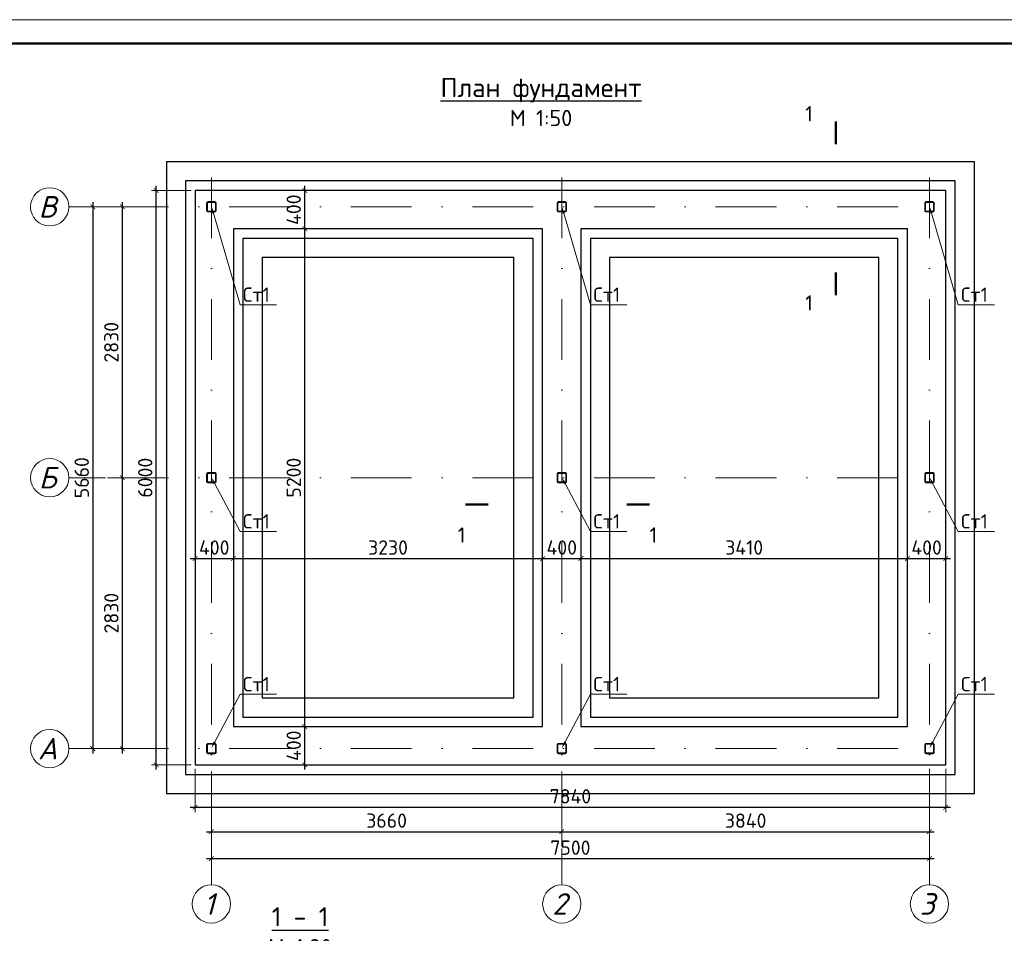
# Model space of a CAD drawing. Header units: millimetres. Extents: x 2842173 to 10151342, y -218675 to 375325.
# Tile 32 of 107: x 2930713 to 2951280, y -165 to 18925. Entities that reach past the tile are written whole.
import ezdxf
from ezdxf import colors
from ezdxf.entities.mleader import LeaderData, LeaderLine
from ezdxf.enums import TextEntityAlignment as Align
from ezdxf.math import Vec2, Vec3

# ---------------------------------------------------------------- set-up
doc = ezdxf.new("R2010")
doc.units = ezdxf.units.MM
doc.linetypes.add('DASHDOTX2', pattern=[50.8, 25.4, -12.7, 0, -12.7])
doc.layers.get('Defpoints').update_dxf_attribs({"color": 255})
doc.layers.add('.', color=7, linetype='Continuous', lineweight=15)
doc.styles.add('ISOCPEUR', font='isocpeur.ttf')
doc.styles.add('ГОСТ300', font='isocpeur.ttf')
doc.styles.add('Оси', font='isocpeui.ttf')
doc.dimstyles.new('ГОСТ 50', dxfattribs={"dimtxt": 300, "dimasz": 100, "dimexe": 100, "dimexo": 80, "dimgap": 80, "dimtad": 1, "dimdec": 0, "dimlfac": 0.5, "dimtxsty": 'ГОСТ300', "dimblk": 'ARCHTICK', "dimcen": 50, "dimdle": 100, "dimadec": 0, "dimazin": 0, "dimtfac": 1, "dimtdec": 0, "dimtmove": 0, "dimatfit": 3, "dimldrblk": 'ARCHTICK', "dimfxl": 1, "dimlwe": 9, "dimarcsym": 0})

# ---------------------------------------------------------------- blocks, each defined once
blk = doc.blocks.new('*U20')
at = {"lineweight": 9}
for p, q in [((-20, 292), (400, 292)), ((400, -5), (-20, -5))]:
    blk.add_line(p, q, dxfattribs=at)
at = {"lineweight": 50}
blk.add_line((0, 287), (395, 287), dxfattribs=at)
blk = doc.blocks.new('100x100st')
at = {"layer": '.'}
h = blk.add_hatch(dxfattribs=at)
h.set_pattern_fill('ANSI38', color=256)
h.set_pattern_definition([(45, (2935867.633, 213515.1553), (-2.245064, 2.245064), []), (135, (2935867.633, 213515.1553), (-6.73519, 2.245064), [7.9375, -4.7625])])
h.paths.add_polyline_path([(2935954, 213615), (2935881, 213615, 0.414214), (2935868, 213602), (2935868, 213529, 0.414214), (2935881, 213515), (2935954, 213515, 0.414214), (2935968, 213529), (2935968, 213602, 0.414214)])
h.paths.add_polyline_path([(2935954, 213610, -0.414214), (2935963, 213602), (2935963, 213529, -0.414214), (2935954, 213520), (2935881, 213520, -0.414214), (2935873, 213529), (2935873, 213602, -0.414214), (2935881, 213610)], flags=16)
at = {"color": 0, "linetype": 'ByBlock', "lineweight": 30}
blk.add_lwpolyline([(2935881, 213515), (2935954, 213515, 0.414214), (2935968, 213529), (2935968, 213602, 0.414214), (2935954, 213615), (2935881, 213615, 0.414214), (2935868, 213602), (2935868, 213529, 0.414214), (2935881, 213515, 0.414214)], format="xyb", dxfattribs=at)
blk.add_lwpolyline([(2935881, 213520), (2935954, 213520, 0.414214), (2935963, 213529), (2935963, 213602, 0.414214), (2935954, 213610), (2935881, 213610, 0.414214), (2935873, 213602), (2935873, 213529, 0.414214)], format="xyb", close=True, dxfattribs=at)
blk = doc.blocks.new('*U152')
at = {"color": 0, "linetype": 'DASHDOTX2', "lineweight": -2, "ltscale": 50}
blk.add_line((0, 1209), (0, 17894), dxfattribs=at)
at = {"color": 0, "linetype": 'DASHDOTX2', "lineweight": -2, "ltscale": 30}
blk.add_lwpolyline([(0, 400), (0, 1209)], dxfattribs=at)
at = {"color": 0, "linetype": 'Continuous', "lineweight": -2}
blk.add_circle((0, 0), 400, dxfattribs=at)
at = {"style": 'Оси'}
blk.add_attdef('OS1', text='', height=450, rotation=90, dxfattribs=at).set_placement((0, -44), align=Align.MIDDLE_CENTER)
blk = doc.blocks.new('*U153')
at = {"color": 0, "linetype": 'DASHDOTX2', "lineweight": -2, "ltscale": 50}
blk.add_line((0, 1209), (0, 16343), dxfattribs=at)
at = {"color": 0, "linetype": 'DASHDOTX2', "lineweight": -2, "ltscale": 30}
blk.add_lwpolyline([(0, 400), (0, 1209)], dxfattribs=at)
at = {"color": 0, "linetype": 'Continuous', "lineweight": -2}
blk.add_circle((0, 0), 400, dxfattribs=at)
at = {"style": 'Оси'}
blk.add_attdef('OS1', text='', height=450, dxfattribs=at).set_placement((-44, 0), align=Align.MIDDLE_CENTER)
blk = doc.blocks.new('*U154')
at = {"color": 0, "linetype": 'DASHDOTX2', "lineweight": -2, "ltscale": 50}
blk.add_line((0, 1209), (0, 16299), dxfattribs=at)
at = {"color": 0, "linetype": 'DASHDOTX2', "lineweight": -2, "ltscale": 30}
blk.add_lwpolyline([(0, 400), (0, 1209)], dxfattribs=at)
at = {"color": 0, "linetype": 'Continuous', "lineweight": -2}
blk.add_circle((0, 0), 400, dxfattribs=at)
at = {"style": 'Оси'}
blk.add_attdef('OS1', text='', height=450, dxfattribs=at).set_placement((-44, 0), align=Align.MIDDLE_CENTER)
blk = doc.blocks.new('*U151')
at = {"color": 0, "linetype": 'DASHDOTX2', "lineweight": -2, "ltscale": 50}
blk.add_line((0, 1209), (0, 16286), dxfattribs=at)
at = {"color": 0, "linetype": 'DASHDOTX2', "lineweight": -2, "ltscale": 30}
blk.add_lwpolyline([(0, 400), (0, 1209)], dxfattribs=at)
at = {"color": 0, "linetype": 'Continuous', "lineweight": -2}
blk.add_circle((0, 0), 400, dxfattribs=at)
at = {"style": 'Оси'}
blk.add_attdef('OS1', text='', height=450, dxfattribs=at).set_placement((-44, 0), align=Align.MIDDLE_CENTER)
blk = doc.blocks.new('_ArchTick')
at = {"color": 0, "linetype": 'ByBlock', "const_width": 0.15}
blk.add_lwpolyline([(-0.5, -0.5), (0.5, 0.5)], dxfattribs=at)
blk = doc.blocks.new('*D210')
at = {"color": 0, "lineweight": 9, "transparency": 16777216}
for p, q in [((2933062, 9355), (2932757, 9355)), ((2933062, 3695), (2932757, 3695))]:
    blk.add_line(p, q, dxfattribs=at)
at = {"color": 0, "lineweight": -2, "transparency": 16777216}
blk.add_line((2932857, 3595), (2932857, 9455), dxfattribs=at)
at = {"layer": 'Defpoints', "color": 0, "transparency": 16777216}
for p in [(2932857, 9355), (2933142, 9355), (2933142, 3695)]:
    blk.add_point(p, dxfattribs=at)
at = {"color": 0, "lineweight": -2, "transparency": 16777216, "xscale": 100, "yscale": 100, "zscale": 100}
for p, rotation in [((2932857, 9355), 90), ((2932857, 3695), 270)]:
    blk.add_blockref('_ArchTick', p, dxfattribs=dict(at, rotation=rotation))
at = {"color": 0, "transparency": 16777216, "insert": (2932627, 6525), "char_height": 300, "attachment_point": 5, "rotation": 90, "style": 'ГОСТ300'}
blk.add_mtext('2830', dxfattribs=at)
blk = doc.blocks.new('*D211')
at = {"color": 0, "lineweight": 9, "transparency": 16777216}
for p, q in [((2933062, 15015), (2932757, 15015)), ((2933062, 9355), (2932757, 9355))]:
    blk.add_line(p, q, dxfattribs=at)
at = {"color": 0, "lineweight": -2, "transparency": 16777216}
blk.add_line((2932857, 9255), (2932857, 15115), dxfattribs=at)
at = {"layer": 'Defpoints', "color": 0, "transparency": 16777216}
for p in [(2932857, 15015), (2933142, 15015), (2933142, 9355)]:
    blk.add_point(p, dxfattribs=at)
at = {"color": 0, "lineweight": -2, "transparency": 16777216, "xscale": 100, "yscale": 100, "zscale": 100}
for p, rotation in [((2932857, 15015), 90), ((2932857, 9355), 270)]:
    blk.add_blockref('_ArchTick', p, dxfattribs=dict(at, rotation=rotation))
at = {"color": 0, "transparency": 16777216, "insert": (2932627, 12185), "char_height": 300, "attachment_point": 5, "rotation": 90, "style": 'ГОСТ300'}
blk.add_mtext('2830', dxfattribs=at)
blk = doc.blocks.new('*D212')
at = {"color": 0, "lineweight": 9, "transparency": 16777216}
for p, q in [((2933062, 15015), (2932139, 15015)), ((2933062, 3695), (2932139, 3695))]:
    blk.add_line(p, q, dxfattribs=at)
at = {"color": 0, "lineweight": -2, "transparency": 16777216}
blk.add_line((2932239, 15115), (2932239, 3595), dxfattribs=at)
at = {"layer": 'Defpoints', "color": 0, "transparency": 16777216}
for p in [(2933142, 15015), (2932239, 3695), (2933142, 3695)]:
    blk.add_point(p, dxfattribs=at)
at = {"color": 0, "lineweight": -2, "transparency": 16777216, "xscale": 100, "yscale": 100, "zscale": 100}
for p, rotation in [((2932239, 15015), 90), ((2932239, 3695), 270)]:
    blk.add_blockref('_ArchTick', p, dxfattribs=dict(at, rotation=rotation))
at = {"color": 0, "transparency": 16777216, "insert": (2932009, 9355), "char_height": 300, "attachment_point": 5, "rotation": 90, "style": 'ГОСТ300'}
blk.add_mtext('5660', dxfattribs=at)
blk = doc.blocks.new('*D207')
at = {"color": 0, "lineweight": 9, "transparency": 16777216}
for p, q in [((2934717, 3219), (2934717, 1859)), ((2942037, 3219), (2942037, 1859))]:
    blk.add_line(p, q, dxfattribs=at)
at = {"color": 0, "lineweight": -2, "transparency": 16777216}
blk.add_line((2934617, 1959), (2942137, 1959), dxfattribs=at)
at = {"layer": 'Defpoints', "color": 0, "transparency": 16777216}
for p in [(2934717, 3299), (2942037, 3299), (2942037, 1959)]:
    blk.add_point(p, dxfattribs=at)
at = {"color": 0, "lineweight": -2, "transparency": 16777216, "xscale": 100, "yscale": 100, "zscale": 100, "rotation": 180}
blk.add_blockref('_ArchTick', (2934717, 1959), dxfattribs=at)
at = {"color": 0, "lineweight": -2, "transparency": 16777216, "xscale": 100, "yscale": 100, "zscale": 100}
blk.add_blockref('_ArchTick', (2942037, 1959), dxfattribs=at)
at = {"color": 0, "transparency": 16777216, "insert": (2938377, 2189), "char_height": 300, "attachment_point": 5, "style": 'ГОСТ300'}
blk.add_mtext('3660', dxfattribs=at)
blk = doc.blocks.new('*D208')
at = {"color": 0, "lineweight": 9, "transparency": 16777216}
for p, q in [((2942037, 3219), (2942037, 1859)), ((2949717, 3273), (2949717, 1859))]:
    blk.add_line(p, q, dxfattribs=at)
at = {"color": 0, "lineweight": -2, "transparency": 16777216}
blk.add_line((2941937, 1959), (2949817, 1959), dxfattribs=at)
at = {"layer": 'Defpoints', "color": 0, "transparency": 16777216}
for p in [(2942037, 3299), (2949717, 3353), (2949717, 1959)]:
    blk.add_point(p, dxfattribs=at)
at = {"color": 0, "lineweight": -2, "transparency": 16777216, "xscale": 100, "yscale": 100, "zscale": 100, "rotation": 180}
blk.add_blockref('_ArchTick', (2942037, 1959), dxfattribs=at)
at = {"color": 0, "lineweight": -2, "transparency": 16777216, "xscale": 100, "yscale": 100, "zscale": 100}
blk.add_blockref('_ArchTick', (2949717, 1959), dxfattribs=at)
at = {"color": 0, "transparency": 16777216, "insert": (2945877, 2189), "char_height": 300, "attachment_point": 5, "style": 'ГОСТ300'}
blk.add_mtext('3840', dxfattribs=at)
blk = doc.blocks.new('*D209')
at = {"color": 0, "lineweight": 9, "transparency": 16777216}
for p, q in [((2934717, 2872), (2934717, 1295)), ((2949717, 2872), (2949717, 1295))]:
    blk.add_line(p, q, dxfattribs=at)
at = {"color": 0, "lineweight": -2, "transparency": 16777216}
blk.add_line((2949817, 1395), (2934617, 1395), dxfattribs=at)
at = {"layer": 'Defpoints', "color": 0, "transparency": 16777216}
for p in [(2934717, 2952), (2949717, 2952), (2934717, 1395)]:
    blk.add_point(p, dxfattribs=at)
at = {"color": 0, "lineweight": -2, "transparency": 16777216, "xscale": 100, "yscale": 100, "zscale": 100, "rotation": 180}
blk.add_blockref('_ArchTick', (2934717, 1395), dxfattribs=at)
at = {"color": 0, "lineweight": -2, "transparency": 16777216, "xscale": 100, "yscale": 100, "zscale": 100}
blk.add_blockref('_ArchTick', (2949717, 1395), dxfattribs=at)
at = {"color": 0, "transparency": 16777216, "insert": (2942217, 1625), "char_height": 300, "attachment_point": 5, "style": 'ГОСТ300'}
blk.add_mtext('7500', dxfattribs=at)
blk = doc.blocks.new('*D213')
at = {"color": 0, "lineweight": 9, "transparency": 16777216}
for p, q in [((2934377, 8117), (2934377, 7566)), ((2935177, 8117), (2935177, 7566))]:
    blk.add_line(p, q, dxfattribs=at)
at = {"color": 0, "lineweight": -2, "transparency": 16777216}
blk.add_line((2934277, 7666), (2935277, 7666), dxfattribs=at)
at = {"layer": 'Defpoints', "color": 0, "transparency": 16777216}
for p in [(2934377, 8197), (2935177, 8197), (2935177, 7666)]:
    blk.add_point(p, dxfattribs=at)
at = {"color": 0, "lineweight": -2, "transparency": 16777216, "xscale": 100, "yscale": 100, "zscale": 100, "rotation": 180}
blk.add_blockref('_ArchTick', (2934377, 7666), dxfattribs=at)
at = {"color": 0, "lineweight": -2, "transparency": 16777216, "xscale": 100, "yscale": 100, "zscale": 100}
blk.add_blockref('_ArchTick', (2935177, 7666), dxfattribs=at)
at = {"color": 0, "transparency": 16777216, "insert": (2934777, 7896), "char_height": 300, "attachment_point": 5, "style": 'ГОСТ300'}
blk.add_mtext('400', dxfattribs=at)
blk = doc.blocks.new('*D214')
at = {"color": 0, "lineweight": 9, "transparency": 16777216}
for p, q in [((2941637, 8235), (2941637, 7566)), ((2935177, 8117), (2935177, 7566))]:
    blk.add_line(p, q, dxfattribs=at)
at = {"color": 0, "lineweight": -2, "transparency": 16777216}
blk.add_line((2935077, 7666), (2941737, 7666), dxfattribs=at)
at = {"layer": 'Defpoints', "color": 0, "transparency": 16777216}
for p in [(2941637, 8315), (2935177, 8197), (2941637, 7666)]:
    blk.add_point(p, dxfattribs=at)
at = {"color": 0, "lineweight": -2, "transparency": 16777216, "xscale": 100, "yscale": 100, "zscale": 100, "rotation": 180}
blk.add_blockref('_ArchTick', (2935177, 7666), dxfattribs=at)
at = {"color": 0, "lineweight": -2, "transparency": 16777216, "xscale": 100, "yscale": 100, "zscale": 100}
blk.add_blockref('_ArchTick', (2941637, 7666), dxfattribs=at)
at = {"color": 0, "transparency": 16777216, "insert": (2938407, 7896), "char_height": 300, "attachment_point": 5, "style": 'ГОСТ300'}
blk.add_mtext('3230', dxfattribs=at)
blk = doc.blocks.new('*D215')
at = {"color": 0, "lineweight": 9, "transparency": 16777216}
for p, q in [((2941637, 8235), (2941637, 7566)), ((2942437, 8381), (2942437, 7566))]:
    blk.add_line(p, q, dxfattribs=at)
at = {"color": 0, "lineweight": -2, "transparency": 16777216}
blk.add_line((2941537, 7666), (2942537, 7666), dxfattribs=at)
at = {"layer": 'Defpoints', "color": 0, "transparency": 16777216}
for p in [(2942437, 8461), (2941637, 8315), (2942437, 7666)]:
    blk.add_point(p, dxfattribs=at)
at = {"color": 0, "lineweight": -2, "transparency": 16777216, "xscale": 100, "yscale": 100, "zscale": 100, "rotation": 180}
blk.add_blockref('_ArchTick', (2941637, 7666), dxfattribs=at)
at = {"color": 0, "lineweight": -2, "transparency": 16777216, "xscale": 100, "yscale": 100, "zscale": 100}
blk.add_blockref('_ArchTick', (2942437, 7666), dxfattribs=at)
at = {"color": 0, "transparency": 16777216, "insert": (2942037, 7896), "char_height": 300, "attachment_point": 5, "style": 'ГОСТ300'}
blk.add_mtext('400', dxfattribs=at)
blk = doc.blocks.new('*D216')
at = {"color": 0, "lineweight": 9, "transparency": 16777216}
for p, q in [((2949257, 8456), (2949257, 7566)), ((2942437, 8381), (2942437, 7566))]:
    blk.add_line(p, q, dxfattribs=at)
at = {"color": 0, "lineweight": -2, "transparency": 16777216}
blk.add_line((2942337, 7666), (2949357, 7666), dxfattribs=at)
at = {"layer": 'Defpoints', "color": 0, "transparency": 16777216}
for p in [(2942437, 8461), (2949257, 8536), (2949257, 7666)]:
    blk.add_point(p, dxfattribs=at)
at = {"color": 0, "lineweight": -2, "transparency": 16777216, "xscale": 100, "yscale": 100, "zscale": 100, "rotation": 180}
blk.add_blockref('_ArchTick', (2942437, 7666), dxfattribs=at)
at = {"color": 0, "lineweight": -2, "transparency": 16777216, "xscale": 100, "yscale": 100, "zscale": 100}
blk.add_blockref('_ArchTick', (2949257, 7666), dxfattribs=at)
at = {"color": 0, "transparency": 16777216, "insert": (2945847, 7896), "char_height": 300, "attachment_point": 5, "style": 'ГОСТ300'}
blk.add_mtext('3410', dxfattribs=at)
blk = doc.blocks.new('*D217')
at = {"color": 0, "lineweight": 9, "transparency": 16777216}
for p, q in [((2949257, 8456), (2949257, 7566)), ((2950057, 8445), (2950057, 7566))]:
    blk.add_line(p, q, dxfattribs=at)
at = {"color": 0, "lineweight": -2, "transparency": 16777216}
blk.add_line((2949157, 7666), (2950157, 7666), dxfattribs=at)
at = {"layer": 'Defpoints', "color": 0, "transparency": 16777216}
for p in [(2949257, 8536), (2950057, 8525), (2950057, 7666)]:
    blk.add_point(p, dxfattribs=at)
at = {"color": 0, "lineweight": -2, "transparency": 16777216, "xscale": 100, "yscale": 100, "zscale": 100, "rotation": 180}
blk.add_blockref('_ArchTick', (2949257, 7666), dxfattribs=at)
at = {"color": 0, "lineweight": -2, "transparency": 16777216, "xscale": 100, "yscale": 100, "zscale": 100}
blk.add_blockref('_ArchTick', (2950057, 7666), dxfattribs=at)
at = {"color": 0, "transparency": 16777216, "insert": (2949657, 7896), "char_height": 300, "attachment_point": 5, "style": 'ГОСТ300'}
blk.add_mtext('400', dxfattribs=at)
blk = doc.blocks.new('*D218')
at = {"color": 0, "lineweight": 9, "transparency": 16777216}
for p, q in [((2936176, 4155), (2936767, 4155)), ((2936176, 3355), (2936767, 3355))]:
    blk.add_line(p, q, dxfattribs=at)
at = {"color": 0, "lineweight": -2, "transparency": 16777216}
blk.add_line((2936667, 3255), (2936667, 4255), dxfattribs=at)
at = {"layer": 'Defpoints', "color": 0, "transparency": 16777216}
for p in [(2936096, 4155), (2936667, 4155), (2936096, 3355)]:
    blk.add_point(p, dxfattribs=at)
at = {"color": 0, "lineweight": -2, "transparency": 16777216, "xscale": 100, "yscale": 100, "zscale": 100}
for p, rotation in [((2936667, 4155), 90), ((2936667, 3355), 270)]:
    blk.add_blockref('_ArchTick', p, dxfattribs=dict(at, rotation=rotation))
at = {"color": 0, "transparency": 16777216, "insert": (2936437, 3755), "char_height": 300, "attachment_point": 5, "rotation": 90, "style": 'ГОСТ300'}
blk.add_mtext('400', dxfattribs=at)
blk = doc.blocks.new('*D219')
at = {"color": 0, "lineweight": -2, "transparency": 16777216}
blk.add_line((2936667, 4055), (2936667, 14655), dxfattribs=at)
at = {"color": 0, "lineweight": 9, "transparency": 16777216}
for p, q in [((2936392, 14555), (2936767, 14555)), ((2936176, 4155), (2936767, 4155))]:
    blk.add_line(p, q, dxfattribs=at)
at = {"layer": 'Defpoints', "color": 0, "transparency": 16777216}
for p in [(2936312, 14555), (2936667, 14555), (2936096, 4155)]:
    blk.add_point(p, dxfattribs=at)
at = {"color": 0, "lineweight": -2, "transparency": 16777216, "xscale": 100, "yscale": 100, "zscale": 100}
for p, rotation in [((2936667, 14555), 90), ((2936667, 4155), 270)]:
    blk.add_blockref('_ArchTick', p, dxfattribs=dict(at, rotation=rotation))
at = {"color": 0, "transparency": 16777216, "insert": (2936437, 9355), "char_height": 300, "attachment_point": 5, "rotation": 90, "style": 'ГОСТ300'}
blk.add_mtext('5200', dxfattribs=at)
blk = doc.blocks.new('*D220')
at = {"color": 0, "lineweight": -2, "transparency": 16777216}
blk.add_line((2936667, 14455), (2936667, 15455), dxfattribs=at)
at = {"color": 0, "lineweight": 9, "transparency": 16777216}
for p, q in [((2936442, 15355), (2936767, 15355)), ((2936392, 14555), (2936767, 14555))]:
    blk.add_line(p, q, dxfattribs=at)
at = {"layer": 'Defpoints', "color": 0, "transparency": 16777216}
for p in [(2936362, 15355), (2936667, 15355), (2936312, 14555)]:
    blk.add_point(p, dxfattribs=at)
at = {"color": 0, "lineweight": -2, "transparency": 16777216, "xscale": 100, "yscale": 100, "zscale": 100}
for p, rotation in [((2936667, 15355), 90), ((2936667, 14555), 270)]:
    blk.add_blockref('_ArchTick', p, dxfattribs=dict(at, rotation=rotation))
at = {"color": 0, "transparency": 16777216, "insert": (2936437, 14955), "char_height": 300, "attachment_point": 5, "rotation": 90, "style": 'ГОСТ300'}
blk.add_mtext('400', dxfattribs=at)
blk = doc.blocks.new('*D242')
at = {"color": 0, "lineweight": 9, "transparency": 16777216}
for p, q in [((2934377, 3275), (2934377, 2368)), ((2950057, 3275), (2950057, 2368))]:
    blk.add_line(p, q, dxfattribs=at)
at = {"color": 0, "lineweight": -2, "transparency": 16777216}
blk.add_line((2934277, 2468), (2950157, 2468), dxfattribs=at)
at = {"layer": 'Defpoints', "color": 0, "transparency": 16777216}
for p in [(2934377, 3355), (2950057, 3355), (2950057, 2468)]:
    blk.add_point(p, dxfattribs=at)
at = {"color": 0, "lineweight": -2, "transparency": 16777216, "xscale": 100, "yscale": 100, "zscale": 100, "rotation": 180}
blk.add_blockref('_ArchTick', (2934377, 2468), dxfattribs=at)
at = {"color": 0, "lineweight": -2, "transparency": 16777216, "xscale": 100, "yscale": 100, "zscale": 100}
blk.add_blockref('_ArchTick', (2950057, 2468), dxfattribs=at)
at = {"color": 0, "transparency": 16777216, "insert": (2942217, 2698), "char_height": 300, "attachment_point": 5, "style": 'ГОСТ300'}
blk.add_mtext('7840', dxfattribs=at)
blk = doc.blocks.new('*D243')
at = {"color": 0, "lineweight": -2, "transparency": 16777216}
blk.add_line((2933565, 3255), (2933565, 15455), dxfattribs=at)
at = {"color": 0, "lineweight": 9, "transparency": 16777216}
for p, q in [((2934297, 15355), (2933465, 15355)), ((2934297, 3355), (2933465, 3355))]:
    blk.add_line(p, q, dxfattribs=at)
at = {"layer": 'Defpoints', "color": 0, "transparency": 16777216}
for p in [(2933565, 15355), (2934377, 15355), (2934377, 3355)]:
    blk.add_point(p, dxfattribs=at)
at = {"color": 0, "lineweight": -2, "transparency": 16777216, "xscale": 100, "yscale": 100, "zscale": 100}
for p, rotation in [((2933565, 15355), 90), ((2933565, 3355), 270)]:
    blk.add_blockref('_ArchTick', p, dxfattribs=dict(at, rotation=rotation))
at = {"color": 0, "transparency": 16777216, "insert": (2933335, 9355), "char_height": 300, "attachment_point": 5, "rotation": 90, "style": 'ГОСТ300'}
blk.add_mtext('6000', dxfattribs=at)

msp = doc.modelspace()

# ---------------------------------------------------------------- linework, layer by layer
for points in [[(2947763.03, 16319.798, 48, 48, 0), (2947763.03, 16799.798, 48, 48, 0), (2947763.03, 16639.798, 0, 64, 0), (2947443.03, 16639.798, 0, 0, 0), (2946963.03, 16639.798, 0, 0, 0)], [(2947763.03, 13646.843, 48, 48, 0), (2947763.03, 13166.843, 48, 48, 0), (2947763.03, 13326.843, 0, 64, 0), (2947443.03, 13326.843, 0, 0, 0), (2946963.03, 13326.843, 0, 0, 0)], [(2940503.446, 8797.369, 48, 48, 0), (2940023.446, 8797.369, 48, 48, 0), (2940183.446, 8797.369, 0, 64, 0), (2940183.446, 8477.369, 0, 0, 0), (2940183.446, 7997.369, 0, 0, 0)], [(2943389.139, 8797.369, 48, 48, 0), (2943869.139, 8797.369, 48, 48, 0), (2943709.139, 8797.369, 0, 64, 0), (2943709.139, 8477.369, 0, 0, 0), (2943709.139, 7997.369, 0, 0, 0)]]:
    msp.add_lwpolyline(points, format="xyseb")
for points in [[(2950656.773, 2754.633), (2950656.773, 15954.846), (2933776.776, 15954.846), (2933776.776, 2754.633)], [(2950256.773, 3154.633), (2950256.773, 15554.846), (2934176.776, 15554.846), (2934176.776, 3154.633)], [(2941436.747, 14354.846), (2935376.776, 14354.846), (2935376.776, 4354.633), (2941436.747, 4354.633)], [(2942636.747, 4354.633), (2949056.773, 4354.633), (2949056.773, 14354.846), (2942636.747, 14354.846)], [(2941036.747, 13954.846), (2935776.776, 13954.846), (2935776.776, 4754.633), (2941036.747, 4754.633)], [(2943036.747, 4754.633), (2948656.773, 4754.633), (2948656.773, 13954.846), (2943036.747, 13954.846)]]:
    msp.add_lwpolyline(points, close=True)
at = {"lineweight": 30}
for points in [[(2950056.773, 3354.633), (2950056.773, 15354.846), (2934376.776, 15354.846), (2934376.776, 3354.633)], [(2941636.747, 14554.846), (2935176.776, 14554.846), (2935176.776, 4154.633), (2941636.747, 4154.633)], [(2942436.747, 4154.633), (2949256.773, 4154.633), (2949256.773, 14554.846), (2942436.747, 14554.846)]]:
    msp.add_lwpolyline(points, close=True, dxfattribs=at)

# ---------------------------------------------------------------- block references
at = {"color": 0, "ltscale": 30, "xscale": 100, "yscale": 100, "zscale": 100}
for p in [(2930484.712, 19424.819), (2930484.712, -10275.181)]:
    msp.add_blockref('*U20', p, dxfattribs=at)
at = {"color": 248, "lineweight": 9, "true_color": 0x641213}
for name, p, values in [('*U153', (2934716.773, 448.932), {'OS1': '1'}), ('*U154', (2942036.747, 448.807), {'OS1': '2'}), ('*U151', (2949716.779, 448.807), {'OS1': '3'})]:
    msp.add_blockref(name, p, dxfattribs=at).add_auto_attribs(values)
at = {"color": 248, "lineweight": 9, "true_color": 0x641213, "rotation": 270}
for p, values in [((2931340.764, 15014.883), {'OS1': 'В'}), ((2931340.764, 9354.839), {'OS1': 'Б'}), ((2931340.764, 3694.669), {'OS1': 'A'})]:
    msp.add_blockref('*U152', p, dxfattribs=at).add_auto_attribs(values)
at = {"xscale": 2, "yscale": 2, "zscale": 2, "rotation": 90}
for p in [(3361847.086, -5856820.42), (3369167.051, -5856820.42), (3376847.083, -5856820.42), (3361847.086, -5862480.464), (3369166.993, -5862480.464), (3376847.083, -5862480.464), (3361847.086, -5868140.633), (3369167.051, -5868140.633), (3376847.083, -5868140.633)]:
    msp.add_blockref('100x100st', p, dxfattribs=at)

# ---------------------------------------------------------------- texts
at = {"style": 'ISOCPEUR'}
msp.add_text('1', height=320, dxfattribs=at).set_placement((2947283.03, 16799.798), align=Align.RIGHT)
for p in [(2947283.03, 13166.843), (2940023.446, 8317.369)]:
    msp.add_text('1', height=320, dxfattribs=at).set_placement(p, align=Align.TOP_RIGHT)
msp.add_text('1', height=320, dxfattribs=at).set_placement((2943869.139, 8317.369), align=Align.TOP_LEFT)
at = {"char_height": 400, "attachment_point": 5, "style": 'ISOCPEUR'}
for s, insert, width in [('{\\LПлан фундамент\\P\\H0.84615x;\\l\\C0;М 1:50}', (2941603.268, 17203.691), 11705.15662), ('{\\L1 - 1\\P\\H0.875x;\\l\\C0;М 1:20}', (2936568.976, -125.66), 4141.59309)]:
    msp.add_mtext(s, dxfattribs=dict(at, insert=insert, width=width))

# ---------------------------------------------------------------- dimensions: what is measured, and where the dimension line sits
for base, p1, p2, picture, middle in [((2933564.68, 15354.846), (2934376.776, 3354.633), (2934376.776, 15354.846), '*D243', (2933334.68, 9354.739)), ((2936666.669, 15354.846), (2936311.825, 14554.846), (2936362.037, 15354.846), '*D220', (2936436.669, 14954.846)), ((2932239.33, 3694.669), (2933141.509, 15014.883), (2933142.306, 3694.669), '*D212', (2932009.33, 9354.776)), ((2932856.879, 15014.883), (2933142.306, 9354.839), (2933141.509, 15014.883), '*D211', (2932626.879, 12184.861)), ((2936666.669, 14554.846), (2936095.989, 4154.633), (2936311.825, 14554.846), '*D219', (2936436.669, 9354.739)), ((2932856.879, 9354.839), (2933142.306, 3694.669), (2933142.306, 9354.839), '*D210', (2932626.879, 6524.754)), ((2936666.669, 4154.633), (2936095.989, 3354.633), (2936095.989, 4154.633), '*D218', (2936436.669, 3754.633))]:
    dim = msp.add_linear_dim(base=base, p1=p1, p2=p2, angle=90, dimstyle='ГОСТ 50')
    dim.commit()
    dim.dimension.update_dxf_attribs({"geometry": picture, "text_midpoint": middle})
for base, p1, p2, picture, middle in [((2942436.747, 7665.638), (2941636.747, 8315.006), (2942436.747, 8461.463), '*D215', (2942036.747, 7895.638)), ((2949256.773, 7665.638), (2942436.747, 8461.463), (2949256.773, 8535.658), '*D216', (2945846.76, 7895.638)), ((2950056.773, 7665.638), (2949256.773, 8535.658), (2950056.773, 8524.505), '*D217', (2949656.773, 7895.638)), ((2941636.747, 7665.638), (2935176.776, 8196.655), (2941636.747, 8315.006), '*D214', (2938406.761, 7895.638)), ((2935176.776, 7665.638), (2934376.776, 8196.655), (2935176.776, 8196.655), '*D213', (2934776.776, 7895.638)), ((2950056.773, 2467.936), (2934376.776, 3354.633), (2950056.773, 3354.633), '*D242', (2942216.774, 2697.936)), ((2942036.747, 1958.584), (2934716.773, 3298.541), (2942036.747, 3298.541), '*D207', (2938376.76, 2188.584)), ((2949716.779, 1958.584), (2942036.747, 3298.541), (2949716.779, 3352.711), '*D208', (2945876.763, 2188.584)), ((2934716.773, 1394.514), (2949716.779, 2951.821), (2934716.773, 2951.821), '*D209', (2942216.776, 1624.514))]:
    dim = msp.add_linear_dim(base=base, p1=p1, p2=p2, dimstyle='ГОСТ 50')
    dim.commit()
    dim.dimension.update_dxf_attribs({"geometry": picture, "text_midpoint": middle})

# ---------------------------------------------------------------- leaders
at = {"color": 5, "linetype": 'ByBlock', "lineweight": 20}
ml = msp.add_multileader_mtext('Standard', dxfattribs=at)
ml.set_content('Ст1', color=5, style='ГОСТ300')
ml.set_leader_properties(lineweight=0)
ml.build(insert=Vec2(0, 0))
ml.multileader.update_dxf_attribs({"text_left_attachment_type": 6, "text_right_attachment_type": 6, "dogleg_length": 50, "arrow_head_size": 150})
ctx = ml.context
ctx.base_point, ctx.char_height, ctx.arrow_head_size, ctx.plane_origin = Vec3(2935368.659, 12969.491), 300, 150, Vec3(2935026.473, 13712.723)
ctx.left_attachment, ctx.right_attachment, ctx.text_align_type = 6, 6, 1
notes = []
notes.append((ctx, [(0, (1, 1, 0), (2935318.659, 12969.491), (1, 0), 50, [(0, [(2934716.485, 15022.709)], 0, [])])]))
ctx.mtext.insert, ctx.mtext.alignment, ctx.mtext.flow_direction = Vec3(2935655.659, 13329.491), 2, 5
ml = msp.add_multileader_mtext('Standard', dxfattribs=at)
ml.set_content('Ст1', color=5, style='ГОСТ300')
ml.set_leader_properties(lineweight=0)
ml.build(insert=Vec2(0, 0))
ml.multileader.update_dxf_attribs({"text_left_attachment_type": 6, "text_right_attachment_type": 6, "dogleg_length": 50, "arrow_head_size": 150})
ctx = ml.context
ctx.base_point, ctx.char_height, ctx.arrow_head_size, ctx.plane_origin = Vec3(2942688.623, 12969.491), 300, 150, Vec3(2942346.438, 13712.723)
ctx.left_attachment, ctx.right_attachment, ctx.text_align_type = 6, 6, 1
notes.append((ctx, [(0, (1, 1, 0), (2942638.623, 12969.491), (1, 0), 50, [(0, [(2942036.449, 15022.709)], 0, [])])]))
ctx.mtext.insert, ctx.mtext.alignment, ctx.mtext.flow_direction = Vec3(2942975.623, 13329.491), 2, 5
ml = msp.add_multileader_mtext('Standard', dxfattribs=at)
ml.set_content('Ст1', color=5, style='ГОСТ300')
ml.set_leader_properties(lineweight=0)
ml.build(insert=Vec2(0, 0))
ml.multileader.update_dxf_attribs({"text_left_attachment_type": 6, "text_right_attachment_type": 6, "dogleg_length": 50, "arrow_head_size": 150})
ctx = ml.context
ctx.base_point, ctx.char_height, ctx.arrow_head_size, ctx.plane_origin = Vec3(2950368.655, 12969.491), 300, 150, Vec3(2950026.47, 13712.723)
ctx.left_attachment, ctx.right_attachment, ctx.text_align_type = 6, 6, 1
notes.append((ctx, [(0, (1, 1, 0), (2950318.655, 12969.491), (1, 0), 50, [(0, [(2949716.481, 15022.709)], 0, [])])]))
ctx.mtext.insert, ctx.mtext.alignment, ctx.mtext.flow_direction = Vec3(2950655.655, 13329.491), 2, 5
ml = msp.add_multileader_mtext('Standard', dxfattribs=at)
ml.set_content('Ст1', color=5, style='ГОСТ300')
ml.set_leader_properties(lineweight=0)
ml.build(insert=Vec2(0, 0))
ml.multileader.update_dxf_attribs({"text_left_attachment_type": 6, "text_right_attachment_type": 6, "dogleg_length": 50, "arrow_head_size": 150})
ctx = ml.context
ctx.base_point, ctx.char_height, ctx.arrow_head_size, ctx.plane_origin = Vec3(2935368.659, 8233.146), 300, 150, Vec3(2935026.473, 8052.679)
ctx.left_attachment, ctx.right_attachment, ctx.text_align_type = 6, 6, 1
notes.append((ctx, [(0, (1, 1, 0), (2935318.659, 8233.146), (1, 0), 50, [(0, [(2934716.485, 9362.665)], 0, [])])]))
ctx.mtext.insert, ctx.mtext.alignment, ctx.mtext.flow_direction = Vec3(2935655.659, 8593.146), 2, 5
ml = msp.add_multileader_mtext('Standard', dxfattribs=at)
ml.set_content('Ст1', color=5, style='ГОСТ300')
ml.set_leader_properties(lineweight=0)
ml.build(insert=Vec2(0, 0))
ml.multileader.update_dxf_attribs({"text_left_attachment_type": 6, "text_right_attachment_type": 6, "dogleg_length": 50, "arrow_head_size": 150})
ctx = ml.context
ctx.base_point, ctx.char_height, ctx.arrow_head_size, ctx.plane_origin = Vec3(2942688.556, 8233.271), 300, 150, Vec3(2942346.371, 8052.805)
ctx.left_attachment, ctx.right_attachment, ctx.text_align_type = 6, 6, 1
notes.append((ctx, [(0, (1, 1, 0), (2942638.556, 8233.271), (1, 0), 50, [(0, [(2942036.382, 9362.791)], 0, [])])]))
ctx.mtext.insert, ctx.mtext.alignment, ctx.mtext.flow_direction = Vec3(2942975.556, 8593.271), 2, 5
ml = msp.add_multileader_mtext('Standard', dxfattribs=at)
ml.set_content('Ст1', color=5, style='ГОСТ300')
ml.set_leader_properties(lineweight=0)
ml.build(insert=Vec2(0, 0))
ml.multileader.update_dxf_attribs({"text_left_attachment_type": 6, "text_right_attachment_type": 6, "dogleg_length": 50, "arrow_head_size": 150})
ctx = ml.context
ctx.base_point, ctx.char_height, ctx.arrow_head_size, ctx.plane_origin = Vec3(2950368.655, 8233.146), 300, 150, Vec3(2950026.47, 8052.679)
ctx.left_attachment, ctx.right_attachment, ctx.text_align_type = 6, 6, 1
notes.append((ctx, [(0, (1, 1, 0), (2950318.655, 8233.146), (1, 0), 50, [(0, [(2949716.481, 9362.665)], 0, [])])]))
ctx.mtext.insert, ctx.mtext.alignment, ctx.mtext.flow_direction = Vec3(2950655.655, 8593.146), 2, 5
ml = msp.add_multileader_mtext('Standard', dxfattribs=at)
ml.set_content('Ст1', color=5, style='ГОСТ300')
ml.set_leader_properties(lineweight=0)
ml.build(insert=Vec2(0, 0))
ml.multileader.update_dxf_attribs({"text_left_attachment_type": 6, "text_right_attachment_type": 6, "dogleg_length": 50, "arrow_head_size": 150})
ctx = ml.context
ctx.base_point, ctx.char_height, ctx.arrow_head_size, ctx.plane_origin = Vec3(2935368.659, 4832.015), 300, 150, Vec3(2935026.473, 5012.482)
ctx.left_attachment, ctx.right_attachment, ctx.text_align_type = 6, 6, 1
notes.append((ctx, [(0, (1, 1, 0), (2935318.659, 4832.015), (1, 0), 50, [(0, [(2934716.485, 3702.496)], 0, [])])]))
ctx.mtext.insert, ctx.mtext.alignment, ctx.mtext.flow_direction = Vec3(2935655.659, 5192.015), 2, 5
ml = msp.add_multileader_mtext('Standard', dxfattribs=at)
ml.set_content('Ст1', color=5, style='ГОСТ300')
ml.set_leader_properties(lineweight=0)
ml.build(insert=Vec2(0, 0))
ml.multileader.update_dxf_attribs({"text_left_attachment_type": 6, "text_right_attachment_type": 6, "dogleg_length": 50, "arrow_head_size": 150})
ctx = ml.context
ctx.base_point, ctx.char_height, ctx.arrow_head_size, ctx.plane_origin = Vec3(2942688.623, 4832.141), 300, 150, Vec3(2942346.438, 5012.607)
ctx.left_attachment, ctx.right_attachment, ctx.text_align_type = 6, 6, 1
notes.append((ctx, [(0, (1, 1, 0), (2942638.623, 4832.141), (1, 0), 50, [(0, [(2942036.449, 3702.621)], 0, [])])]))
ctx.mtext.insert, ctx.mtext.alignment, ctx.mtext.flow_direction = Vec3(2942975.623, 5192.141), 2, 5
ml = msp.add_multileader_mtext('Standard', dxfattribs=at)
ml.set_content('Ст1', color=5, style='ГОСТ300')
ml.set_leader_properties(lineweight=0)
ml.build(insert=Vec2(0, 0))
ml.multileader.update_dxf_attribs({"text_left_attachment_type": 6, "text_right_attachment_type": 6, "dogleg_length": 50, "arrow_head_size": 150})
ctx = ml.context
ctx.base_point, ctx.char_height, ctx.arrow_head_size, ctx.plane_origin = Vec3(2950368.646, 4832.141), 300, 150, Vec3(2950026.46, 5012.607)
ctx.left_attachment, ctx.right_attachment, ctx.text_align_type = 6, 6, 1
notes.append((ctx, [(0, (1, 1, 0), (2950318.646, 4832.141), (1, 0), 50, [(0, [(2949716.472, 3702.621)], 0, [])])]))
ctx.mtext.insert, ctx.mtext.alignment, ctx.mtext.flow_direction = Vec3(2950655.646, 5192.141), 2, 5
for ctx, leaders in notes:
    for number, flags, end, landing, length, lines in leaders:
        leader = LeaderData()
        leader.index, (leader.has_last_leader_line, leader.has_dogleg_vector, leader.attachment_direction) = number, flags
        leader.last_leader_point, leader.dogleg_vector, leader.dogleg_length = Vec3(end), Vec3(landing), length
        for number, points, colour, breaks in lines:
            line = LeaderLine()
            line.index, line.vertices, line.color, line.breaks = number, Vec3.list(points), colors.encode_raw_color(colour), breaks
            leader.lines.append(line)
        ctx.leaders.append(leader)

doc.saveas('drawing.dxf')
